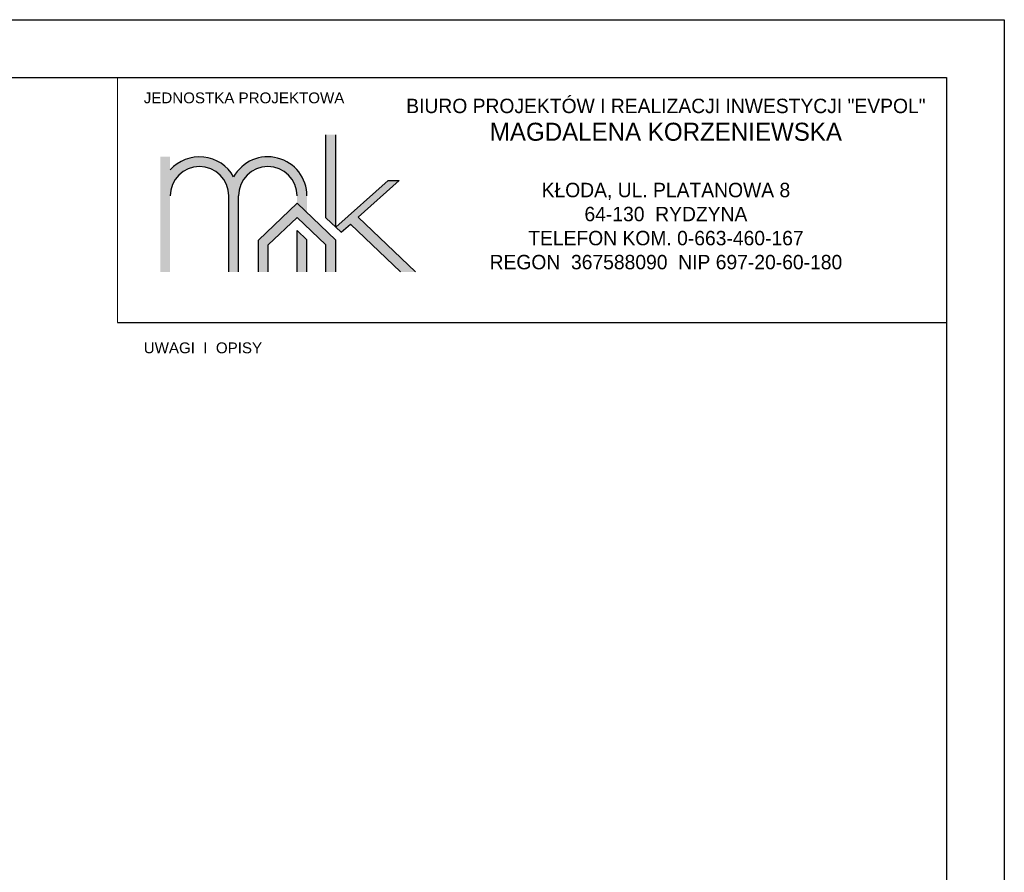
# Model space of a CAD drawing. Header units: millimetres. Extents: x 9134 to 10484, y -6163 to -5421.
# Tile 3 of 3: x 9843 to 10184, y -5716 to -5421. Entities that reach past the tile are written whole.
import ezdxf

# ---------------------------------------------------------------- set-up
doc = ezdxf.new("R2010")
doc.units = ezdxf.units.MM
doc.header["$LTSCALE"] = 100
doc.header["$MEASUREMENT"] = 0
for name, color, linetype in [('! OPISY', 4, 'Continuous'), ('! wymiarowanie', 1, 'Continuous'), ('Warstwa4', 4, 'Continuous')]:
    doc.layers.add(name, color=color, linetype=linetype)
doc.layers.add('RAMKA I OPISY', color=4, linetype='Continuous', lineweight=18)
doc.styles.add('styl3', font='txt.shx', dxfattribs={"height": 100})

msp = doc.modelspace()

# ---------------------------------------------------------------- hatches: boundary and pattern name
h = msp.add_hatch(color=256)
h.paths.add_polyline_path([(9891.8, -5508.09), (9891.8, -5468.14), (9895.22, -5468.14), (9895.22, -5472.7, -0.517199), (9917.23, -5475.12, -0.773907), (9942.66, -5481.7), (9942.66, -5487.47), (9939.24, -5484.2), (9939.24, -5481.7, 1), (9918.94, -5481.7), (9918.94, -5508.09), (9915.52, -5508.09), (9915.52, -5481.7, 1), (9895.22, -5481.7), (9895.22, -5508.09)])
h.paths.add_polyline_path([(9954.54, -5494.33), (9957.73, -5491.48), (9975.08, -5508.09), (9980.26, -5508.09), (9960.42, -5489.1), (9974.69, -5476.4), (9970.77, -5476.4), (9952.64, -5492.52)])
h.paths.add_polyline_path([(9949.23, -5460.47), (9949.23, -5489.25), (9952.64, -5492.52), (9952.64, -5460.47)])
h.paths.add_polyline_path([(9939.24, -5508.09), (9939.24, -5493.66), (9942.66, -5496.93), (9942.66, -5508.09)])
msp.add_hatch(color=132).paths.add_polyline_path([(9925.84, -5508.09), (9925.84, -5497.03), (9939.24, -5484.2), (9942.66, -5487.47), (9952.64, -5497.03), (9952.64, -5508.09), (9949.23, -5508.09), (9949.23, -5498.71), (9939.24, -5489.15), (9929.25, -5498.71), (9929.25, -5508.09)])

# ---------------------------------------------------------------- linework, layer by layer
at = {"layer": '! wymiarowanie', "color": 4}
msp.add_lwpolyline([(9191.99, -5440.57), (10164.49, -5440.57), (10164.49, -6143.07), (9191.99, -6143.07)], close=True, dxfattribs=at)
msp.add_lwpolyline([(9191.99, -5440.57), (10164.49, -5440.57), (10164.49, -6143.07), (9191.99, -6143.07)], close=True, dxfattribs=at)
for p, q in [((9949.23, -5489.25), (9949.23, -5460.47)), ((9952.64, -5492.52), (9952.64, -5460.47)), ((9952.64, -5492.52), (9970.77, -5476.4)), ((9960.42, -5489.1), (9974.69, -5476.4)), ((9970.77, -5476.4), (9974.69, -5476.4)), ((9915.52, -5508.09), (9915.52, -5481.7)), ((9918.94, -5508.09), (9918.94, -5481.7)), ((9949.23, -5489.25), (9954.54, -5494.33)), ((9960.42, -5489.1), (9980.26, -5508.09)), ((9939.24, -5493.66), (9942.66, -5496.93)), ((9939.24, -5508.09), (9939.24, -5493.66)), ((9954.54, -5494.33), (9957.73, -5491.48)), ((9957.73, -5491.48), (9975.08, -5508.09)), ((9942.66, -5508.09), (9942.66, -5496.93))]:
    msp.add_line(p, q)
at = {"color": 132}
for p, q in [((9939.24, -5484.2), (9925.84, -5497.03)), ((9939.24, -5484.2), (9952.64, -5497.03)), ((9939.24, -5489.15), (9929.25, -5498.71)), ((9939.24, -5489.15), (9949.23, -5498.71)), ((9925.84, -5508.09), (9925.84, -5497.03)), ((9952.64, -5508.09), (9952.64, -5497.03)), ((9929.25, -5508.09), (9929.25, -5498.71)), ((9949.23, -5508.09), (9949.23, -5498.71))]:
    msp.add_line(p, q, dxfattribs=at)
for centre, radius, start, end in [((9905.37, -5481.7), 13.57, 29.0539, 138.4457), ((9929.09, -5481.7), 13.57, 0, 150.9461), ((9905.37, -5481.7), 10.15, 0, 180), ((9929.09, -5481.7), 10.15, 0, 180)]:
    msp.add_arc(centre, radius, start, end)
at = {"layer": 'RAMKA I OPISY'}
msp.add_lwpolyline([(9876.99, -5993.07), (9876.99, -6143.07), (10164.49, -6143.07), (10164.49, -5440.57), (9876.99, -5440.57), (9876.99, -5525.57)], dxfattribs=at)
at = {"layer": 'Warstwa4'}
msp.add_line((9876.99, -5525.57), (10164.49, -5525.57), dxfattribs=at)
msp.add_lwpolyline([(9134.49, -5420.57), (10184.49, -5420.57), (10184.49, -6163.07), (9134.49, -6163.07)], close=True, dxfattribs=at)
msp.add_lwpolyline([(9134.49, -5420.57), (10184.49, -5420.57), (10184.49, -6163.07), (9134.49, -6163.07)], close=True, dxfattribs=at)

# ---------------------------------------------------------------- texts
at = {"layer": '! OPISY', "insert": (9886.07, -5445.81), "char_height": 3.75, "width": 117.615, "attachment_point": 1, "style": 'styl3'}
msp.add_mtext('{\\fArial CE|b0|i0|c238|p34;JEDNOSTKA PROJEKTOWA}', dxfattribs=at)
at = {"layer": '! OPISY', "insert": (9942.52, -5447.98), "char_height": 6.25, "width": 249.2384, "attachment_point": 1}
msp.add_mtext('\\pxqc;{\\fEras Light ITC|b0|i0|c0|p34;\\H0.8x;BIURO PROJEKTÓW I REALIZACJI INWESTYCJI "EVPOL"\\P\\fEras Medium ITC|b0|i0|c0|p34;\\H1.25x;MAGDALENA KORZENIEWSKA\\P\\fEras Light ITC|b1|i0|c0|p34;\\P\\fEras Light ITC|b0|i0|c0|p34;\\H0.8x;KŁODA, UL. PLATANOWA 8\\P64-130  RYDZYNA\\PTELEFON KOM. 0-663-460-167\\PREGON  367588090  NIP 697-20-60-180}', dxfattribs=at)
at = {"layer": 'RAMKA I OPISY', "char_height": 3.75, "width": 117.615, "attachment_point": 1, "style": 'styl3'}
for s, insert in [('{\\fArial CE|b0|i0|c238|p34;JEDNOSTKA PROJEKTOWA}', (9886.07, -5445.81)), ('{\\fArial|b0|i0|c238|p34;UWAGI  I  OPISY}', (9886.07, -5532.52))]:
    msp.add_mtext(s, dxfattribs=dict(at, insert=insert))

doc.saveas('drawing.dxf')
